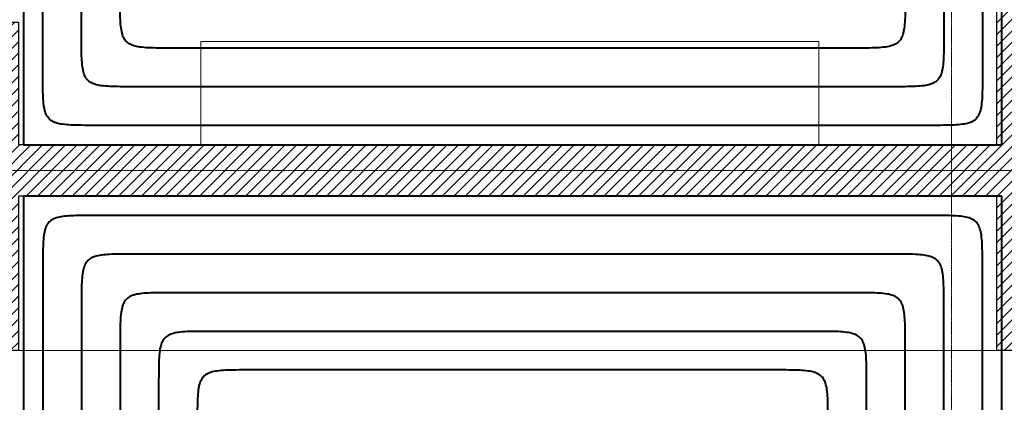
# Model space of a CAD drawing. Header units: millimetres. Extents: x 49908 to 79848, y -11883 to -3092.
# Tile 93 of 222: x 68701 to 69083, y -5587 to -5438. Entities that reach past the tile are written whole.
import ezdxf
from ezdxf.lldxf.tags import DXFTag

# ---------------------------------------------------------------- set-up
doc = ezdxf.new("R2010")
doc.units = ezdxf.units.MM
doc.linetypes.add('DASHDOT', pattern=[1, 0.5, -0.25, 0, -0.25])
for name, color, linetype, lineweight in [('A wyp ruchome', 9, 'Continuous', 9), ('A_HATCH', 9, 'Continuous', 9), ('A_MUROWANE', 9, 'Continuous', 25), ('A_OSIE', 9, 'DASHDOT', 9)]:
    doc.layers.add(name, color=color, linetype=linetype, lineweight=lineweight)
doc.layers.add('IS_Ogrzewanie_płaszczyznowe', color=7, linetype='SOLID', true_color=0xac00e6)
doc.layers.add('IS_Rys.pętli_o.p._Powrót', color=7, linetype='DASH', lineweight=13, true_color=0x4c9a5f)
doc.layers.add('IS_Rys.pętli_o.p._Zasilanie', color=7, linetype='SOLID', lineweight=13, true_color=0xff8c1a)
tags = doc.linetypes.add('DASH', pattern=[15, 10, -5]).pattern_tags.tags
tags[6:7] = [DXFTag(74, 4), DXFTag(75, 0), DXFTag(340, '0'), DXFTag(46, 0.0), DXFTag(50, 0.0), DXFTag(44, 0.0), DXFTag(45, 0.0)]
tags[4:5] = [DXFTag(74, 4), DXFTag(75, 0), DXFTag(340, '0'), DXFTag(46, 0.0), DXFTag(50, 0.0), DXFTag(44, 0.0), DXFTag(45, 0.0)]
tags = doc.linetypes.add('SOLID', pattern=[10, 10, 0]).pattern_tags.tags
tags[6:7] = [DXFTag(74, 4), DXFTag(75, 0), DXFTag(340, '0'), DXFTag(46, 0.0), DXFTag(50, 0.0), DXFTag(44, 0.0), DXFTag(45, 0.0)]
tags[4:5] = [DXFTag(74, 4), DXFTag(75, 0), DXFTag(340, '0'), DXFTag(46, 0.0), DXFTag(50, 0.0), DXFTag(44, 0.0), DXFTag(45, 0.0)]

msp = doc.modelspace()

# ---------------------------------------------------------------- hatches: boundary and pattern name
at = {"layer": 'A_HATCH', "transparency": 33554687}
h = msp.add_hatch(dxfattribs=at)
h.set_pattern_fill('ANSI31', color=256, angle=360)
h.set_pattern_definition([(45, (16000, 0), (-2.24506403, 2.24506403), [])])
h.paths.add_polyline_path([(69100.47, -6009.74), (69080.47, -6009.74), (69080.47, -6426.63), (69100.47, -6426.63)])
h.paths.add_polyline_path([(69100.47, -5426.63), (69080.47, -5426.63), (69080.47, -5486.63), (68700.47, -5486.63), (68700.47, -5439.13), (68680.47, -5439.13), (68680.47, -5566.63), (68700.47, -5566.63), (68700.47, -5506.63), (69080.47, -5506.63), (69080.47, -5566.63), (69100.47, -5566.63)])
h.paths.add_polyline_path([(69100.47, -4926.63), (69042.97, -4926.63), (69042.97, -4946.63), (69080.47, -4946.63), (69080.47, -5326.63), (69100.47, -5326.63)])
h.paths.add_polyline_path([(68942.97, -4926.63), (68837.97, -4926.63), (68837.97, -4946.63), (68942.97, -4946.63)])
h.paths.add_polyline_path([(69695.47, -5826.63), (69555.47, -5826.63), (69555.47, -5846.63), (69670.47, -5846.63), (69670.47, -6026.63), (69690.47, -6026.63), (69690.47, -5846.63), (69695.47, -5846.63)])
h.paths.add_polyline_path([(69690.47, -6026.63), (69670.47, -6026.63), (69670.47, -6126.63), (69690.47, -6126.63)])
h.paths.add_polyline_path([(69690.47, -6126.63), (69670.47, -6126.63), (69670.47, -6181.63), (69690.47, -6181.63)])
h.paths.add_polyline_path([(69940.47, -5826.63), (69790.47, -5826.63), (69790.47, -5846.63), (69940.47, -5846.63)])
h.paths.add_polyline_path([(69940.47, -5826.63), (69940.47, -5846.63)], flags=17)
h.paths.add_polyline_path([(69790.47, -5826.63), (69785.47, -5826.63), (69785.47, -5846.63), (69790.47, -5846.63)])
h.paths.add_polyline_path([(69325.47, -5826.63), (69325.47, -5846.63), (69465.47, -5846.63), (69465.47, -5826.63)])
h.paths.add_polyline_path([(69300.47, -5851.63), (69280.47, -5851.63), (69280.47, -5966.63), (69290.47, -5966.63), (69300.47, -5966.63)])
h.paths.add_polyline_path([(69300.47, -5439.13), (69280.47, -5439.13), (69280.47, -5813.63), (69300.47, -5813.63)])
h.paths.add_polyline_path([(69280.47, -5014.13), (69300.47, -5014.13), (69300.47, -4926.63), (69280.47, -4926.63)])
h.paths.add_polyline_path([(69300.47, -5039.13), (69280.47, -5039.13), (69280.47, -5414.13), (69300.47, -5414.13)])
h.paths.add_polyline_path([(68700.47, -5839.13), (68680.47, -5839.13), (68680.47, -5909.74), (68700.47, -5909.74)])
h.paths.add_polyline_path([(68700.47, -5814.13), (68700.47, -5826.63), (69080.47, -5826.63), (69080.47, -5909.74), (69100.47, -5909.74), (69100.47, -5666.63), (69080.47, -5666.63), (69080.47, -5806.63), (68700.47, -5806.63), (68700.47, -5666.63), (68680.47, -5666.63), (68680.47, -5814.13)])
h.paths.add_polyline_path([(68680.47, -5014.13), (68700.47, -5014.13), (68700.47, -4946.63), (68737.97, -4946.63), (68737.97, -4926.63), (68680.47, -4926.63)])
h.paths.add_polyline_path([(68700.47, -5039.13), (68680.47, -5039.13), (68680.47, -5314.13), (68700.47, -5314.13)])

# ---------------------------------------------------------------- linework, layer by layer
at = {"layer": 'A wyp ruchome'}
msp.add_line((68700.47, -5566.63), (69080.47, -5566.63), dxfattribs=at)
for points in [[(68771.33, -5446.63), (69011.33, -5446.63), (69011.33, -5486.63)], [(68771.33, -5486.63), (68771.33, -5446.63)]]:
    msp.add_lwpolyline(points, dxfattribs=at)
at = {"layer": 'A_MUROWANE'}
msp.add_lwpolyline([(68700.47, -5439.13), (68700.47, -5486.63), (69080.47, -5486.63), (69080.47, -5426.63), (69100.47, -5426.63), (69100.47, -5566.63), (69080.47, -5566.63), (69080.47, -5506.63), (68700.47, -5506.63), (68700.47, -5566.63), (68680.47, -5566.63), (68680.47, -5439.13)], close=True, dxfattribs=at)
at = {"layer": 'A_OSIE', "ltscale": 0.3, "transparency": 33554559}
for p, q in [((69062.97, -3902.99), (69062.97, -7140.05)), ((67440.85, -5496.63), (70341.81, -5496.63))]:
    msp.add_line(p, q, dxfattribs=at)
at = {"layer": 'IS_Ogrzewanie_płaszczyznowe', "lineweight": 40}
for p, q in [((68702.42, -5184.55), (68702.42, -5486.65)), ((69082.42, -5486.65), (69082.42, -5184.55)), ((68702.42, -5486.65), (69082.42, -5486.65)), ((69082.42, -5506.65), (68702.42, -5506.65)), ((68702.42, -5506.65), (68702.42, -5806.65)), ((69082.42, -5806.65), (69082.42, -5506.65))]:
    msp.add_line(p, q, dxfattribs=at)
at = {"layer": 'IS_Rys.pętli_o.p._Powrót', "lineweight": 40}
for points, knots in [([(69059.92, -5212.05), (69059.92, -5213.85), (69059.92, -5220.59), (69059.92, -5234.72), (69059.92, -5256.16), (69059.92, -5282.84), (69059.92, -5312.66), (69059.92, -5343.53), (69059.92, -5373.35), (69059.92, -5400.03), (69059.92, -5421.48), (69059.92, -5435.6), (69059.92, -5442.34), (69059.92, -5444.15)], [0, 0, 0, 0, 0.054058, 0.202281, 0.423743, 0.69752, 1.002685, 1.318312, 1.623477, 1.897254, 2.118716, 2.266939, 2.320997, 2.320997, 2.320997, 2.320997]), ([(68724.92, -5444.15), (68724.92, -5442.46), (68724.92, -5436.15), (68724.92, -5422.94), (68724.92, -5402.88), (68724.92, -5377.92), (68724.92, -5350.03), (68724.92, -5321.16), (68724.92, -5293.27), (68724.92, -5268.31), (68724.92, -5248.25), (68724.92, -5235.04), (68724.92, -5228.73), (68724.92, -5227.05)], [0, 0, 0, 0, 0.050564, 0.189208, 0.396358, 0.652441, 0.937884, 1.233113, 1.518556, 1.774639, 1.981789, 2.120433, 2.170997, 2.170997, 2.170997, 2.170997]), ([(68744.92, -5464.15), (68743.27, -5464.15), (68740.25, -5464.15), (68736.14, -5464.07), (68732.83, -5463.83), (68730.21, -5463.32), (68728.15, -5462.41), (68726.66, -5460.92), (68725.75, -5458.86), (68725.24, -5456.24), (68725, -5452.93), (68724.92, -5448.82), (68724.92, -5445.8), (68724.92, -5444.15)], [0, 0, 0, 0, 0.0497373, 0.0904721, 0.1232039, 0.1491998, 0.1703704, 0.1897083, 0.2108788, 0.2368747, 0.2696065, 0.3103414, 0.3600787, 0.3600787, 0.3600787, 0.3600787]), ([(69059.92, -5444.15), (69059.92, -5445.8), (69059.93, -5448.82), (69059.85, -5452.93), (69059.61, -5456.24), (69059.1, -5458.86), (69058.19, -5460.92), (69056.7, -5462.41), (69054.64, -5463.32), (69052.01, -5463.83), (69048.7, -5464.07), (69044.6, -5464.15), (69041.58, -5464.15), (69039.92, -5464.15)], [0, 0, 0, 0, 0.0497373, 0.0904721, 0.1232039, 0.1491998, 0.1703704, 0.1897083, 0.2108788, 0.2368747, 0.2696065, 0.3103414, 0.3600787, 0.3600787, 0.3600787, 0.3600787]), ([(69039.92, -5464.15), (69037.63, -5464.15), (69029.06, -5464.15), (69011.11, -5464.15), (68983.85, -5464.15), (68949.94, -5464.15), (68912.04, -5464.15), (68872.81, -5464.15), (68834.91, -5464.15), (68801, -5464.15), (68773.74, -5464.15), (68755.78, -5464.15), (68747.21, -5464.15), (68744.92, -5464.15)], [0, 0, 0, 0, 0.068708, 0.2571, 0.53858, 0.886551, 1.274418, 1.675582, 2.063449, 2.41142, 2.6929, 2.881292, 2.95, 2.95, 2.95, 2.95]), ([(68744.92, -5529.15), (68743.27, -5529.15), (68740.25, -5529.14), (68736.14, -5529.22), (68732.83, -5529.46), (68730.21, -5529.97), (68728.15, -5530.88), (68726.66, -5532.37), (68725.75, -5534.43), (68725.24, -5537.06), (68725, -5540.37), (68724.92, -5544.47), (68724.92, -5547.49), (68724.92, -5549.15)], [0, 0, 0, 0, 0.0497373, 0.0904721, 0.1232039, 0.1491998, 0.1703704, 0.1897083, 0.2108788, 0.2368747, 0.2696065, 0.3103414, 0.3600787, 0.3600787, 0.3600787, 0.3600787]), ([(69039.92, -5529.15), (69037.63, -5529.15), (69029.06, -5529.15), (69011.11, -5529.15), (68983.85, -5529.15), (68949.94, -5529.15), (68912.04, -5529.15), (68872.81, -5529.15), (68834.91, -5529.15), (68801, -5529.15), (68773.74, -5529.15), (68755.78, -5529.15), (68747.21, -5529.15), (68744.92, -5529.15)], [0, 0, 0, 0, 0.068708, 0.2571, 0.53858, 0.886551, 1.274418, 1.675582, 2.063449, 2.41142, 2.6929, 2.881292, 2.95, 2.95, 2.95, 2.95]), ([(69059.92, -5549.15), (69059.92, -5547.49), (69059.93, -5544.47), (69059.85, -5540.37), (69059.61, -5537.06), (69059.1, -5534.43), (69058.19, -5532.37), (69056.7, -5530.88), (69054.64, -5529.97), (69052.01, -5529.46), (69048.7, -5529.22), (69044.6, -5529.14), (69041.58, -5529.15), (69039.92, -5529.15)], [0, 0, 0, 0, 0.0497373, 0.0904721, 0.1232039, 0.1491998, 0.1703704, 0.1897083, 0.2108788, 0.2368747, 0.2696065, 0.3103414, 0.3600787, 0.3600787, 0.3600787, 0.3600787]), ([(68724.92, -5549.15), (68724.92, -5550.82), (68724.92, -5557.06), (68724.92, -5570.15), (68724.92, -5590.01), (68724.92, -5614.73), (68724.92, -5642.35), (68724.92, -5670.94), (68724.92, -5698.56), (68724.92, -5723.28), (68724.92, -5743.15), (68724.92, -5756.23), (68724.92, -5762.48), (68724.92, -5764.15)], [0, 0, 0, 0, 0.050075, 0.187378, 0.392524, 0.646131, 0.928813, 1.221187, 1.503869, 1.757476, 1.962622, 2.099925, 2.15, 2.15, 2.15, 2.15]), ([(69059.92, -5779.15), (69059.92, -5777.36), (69059.92, -5770.68), (69059.92, -5756.68), (69059.92, -5735.43), (69059.92, -5708.99), (69059.92, -5679.44), (69059.92, -5648.85), (69059.92, -5619.3), (69059.92, -5592.87), (69059.92, -5571.61), (69059.92, -5557.61), (69059.92, -5550.93), (69059.92, -5549.15)], [0, 0, 0, 0, 0.053569, 0.200451, 0.41991, 0.69121, 0.993614, 1.306386, 1.60879, 1.88009, 2.099549, 2.246431, 2.3, 2.3, 2.3, 2.3]), ([(68774.92, -5559.15), (68773.27, -5559.15), (68770.25, -5559.14), (68766.14, -5559.22), (68762.83, -5559.46), (68760.21, -5559.97), (68758.15, -5560.88), (68756.66, -5562.37), (68755.75, -5564.43), (68755.24, -5567.06), (68755, -5570.37), (68754.92, -5574.47), (68754.92, -5577.49), (68754.92, -5579.15)], [0, 0, 0, 0, 0.0497373, 0.0904721, 0.1232039, 0.1491998, 0.1703704, 0.1897083, 0.2108788, 0.2368747, 0.2696065, 0.3103414, 0.3600787, 0.3600787, 0.3600787, 0.3600787]), ([(69009.92, -5559.15), (69008.1, -5559.15), (69001.27, -5559.15), (68986.97, -5559.15), (68965.25, -5559.15), (68938.24, -5559.15), (68908.05, -5559.15), (68876.8, -5559.15), (68846.61, -5559.15), (68819.59, -5559.15), (68797.88, -5559.15), (68783.57, -5559.15), (68776.75, -5559.15), (68774.92, -5559.15)], [0, 0, 0, 0, 0.054733, 0.204808, 0.429038, 0.706236, 1.015214, 1.334786, 1.643764, 1.920962, 2.145192, 2.295267, 2.35, 2.35, 2.35, 2.35]), ([(69029.92, -5579.15), (69029.92, -5577.49), (69029.93, -5574.47), (69029.85, -5570.37), (69029.61, -5567.06), (69029.1, -5564.43), (69028.19, -5562.37), (69026.7, -5560.88), (69024.64, -5559.97), (69022.01, -5559.46), (69018.7, -5559.22), (69014.6, -5559.14), (69011.58, -5559.15), (69009.92, -5559.15)], [0, 0, 0, 0, 0.0497373, 0.0904721, 0.1232039, 0.1491998, 0.1703704, 0.1897083, 0.2108788, 0.2368747, 0.2696065, 0.3103414, 0.3600787, 0.3600787, 0.3600787, 0.3600787]), ([(68754.92, -5579.15), (68754.92, -5580.35), (68754.92, -5584.85), (68754.92, -5594.29), (68754.92, -5608.61), (68754.92, -5626.43), (68754.92, -5646.34), (68754.92, -5666.95), (68754.92, -5686.87), (68754.92, -5704.68), (68754.92, -5719.01), (68754.92, -5728.44), (68754.92, -5732.94), (68754.92, -5734.15)], [0, 0, 0, 0, 0.036101, 0.135086, 0.282983, 0.465815, 0.669609, 0.880391, 1.084185, 1.267017, 1.414914, 1.513899, 1.55, 1.55, 1.55, 1.55]), ([(69029.92, -5764.15), (69029.92, -5762.71), (69029.92, -5757.34), (69029.92, -5746.08), (69029.92, -5728.98), (69029.92, -5707.72), (69029.92, -5683.95), (69029.92, -5659.35), (69029.92, -5635.58), (69029.92, -5614.31), (69029.92, -5597.22), (69029.92, -5585.96), (69029.92, -5580.58), (69029.92, -5579.15)], [0, 0, 0, 0, 0.043088, 0.161232, 0.337754, 0.555973, 0.799211, 1.050789, 1.294027, 1.512246, 1.688768, 1.806912, 1.85, 1.85, 1.85, 1.85])]:
    msp.add_open_spline(points, degree=3, knots=knots, dxfattribs=at)
at = {"layer": 'IS_Rys.pętli_o.p._Zasilanie', "lineweight": 40}
for points, knots in [([(68709.92, -5459.15), (68709.92, -5457.23), (68709.92, -5450.05), (68709.92, -5435.01), (68709.92, -5412.18), (68709.92, -5383.77), (68709.92, -5352.03), (68709.92, -5319.17), (68709.92, -5287.42), (68709.92, -5259.02), (68709.92, -5236.18), (68709.92, -5221.14), (68709.92, -5213.97), (68709.92, -5212.05)], [0, 0, 0, 0, 0.057551, 0.215354, 0.451129, 0.742599, 1.067486, 1.403512, 1.728399, 2.019869, 2.255644, 2.413446, 2.470997, 2.470997, 2.470997, 2.470997]), ([(69074.92, -5373.79), (69074.92, -5374.45), (69074.92, -5376.93), (69074.92, -5382.12), (69074.92, -5390.01), (69074.92, -5399.82), (69074.92, -5410.79), (69074.92, -5422.14), (69074.92, -5433.11), (69074.92, -5442.92), (69074.92, -5450.81), (69074.92, -5456), (69074.92, -5458.48), (69074.92, -5459.15)], [0, 0, 0, 0, 0.0198809, 0.0743931, 0.1558408, 0.2565281, 0.3687591, 0.4848381, 0.5970692, 0.6977564, 0.7792041, 0.8337163, 0.8535972, 0.8535972, 0.8535972, 0.8535972]), ([(68759.92, -5449.15), (68758.27, -5449.15), (68755.25, -5449.15), (68751.14, -5449.07), (68747.83, -5448.83), (68745.21, -5448.32), (68743.15, -5447.41), (68741.66, -5445.92), (68740.75, -5443.86), (68740.24, -5441.24), (68740, -5437.93), (68739.92, -5433.82), (68739.92, -5430.8), (68739.92, -5429.15)], [0, 0, 0, 0, 0.0497373, 0.0904721, 0.1232039, 0.1491998, 0.1703704, 0.1897083, 0.2108788, 0.2368747, 0.2696065, 0.3103414, 0.3600787, 0.3600787, 0.3600787, 0.3600787]), ([(69044.92, -5429.15), (69044.92, -5430.8), (69044.93, -5433.82), (69044.85, -5437.93), (69044.61, -5441.24), (69044.1, -5443.86), (69043.19, -5445.92), (69041.7, -5447.41), (69039.64, -5448.32), (69037.01, -5448.83), (69033.7, -5449.07), (69029.6, -5449.15), (69026.58, -5449.15), (69024.92, -5449.15)], [0, 0, 0, 0, 0.0497373, 0.0904721, 0.1232039, 0.1491998, 0.1703704, 0.1897083, 0.2108788, 0.2368747, 0.2696065, 0.3103414, 0.3600787, 0.3600787, 0.3600787, 0.3600787]), ([(69024.92, -5449.15), (69022.87, -5449.15), (69015.17, -5449.15), (68999.04, -5449.15), (68974.55, -5449.15), (68944.09, -5449.15), (68910.04, -5449.15), (68874.8, -5449.15), (68840.76, -5449.15), (68810.3, -5449.15), (68785.81, -5449.15), (68769.68, -5449.15), (68761.98, -5449.15), (68759.92, -5449.15)], [0, 0, 0, 0, 0.061721, 0.230954, 0.483809, 0.796394, 1.144816, 1.505184, 1.853606, 2.166191, 2.419046, 2.588279, 2.65, 2.65, 2.65, 2.65]), ([(68729.92, -5479.15), (68728.27, -5479.15), (68725.25, -5479.15), (68721.14, -5479.07), (68717.83, -5478.83), (68715.21, -5478.32), (68713.15, -5477.41), (68711.66, -5475.92), (68710.75, -5473.86), (68710.24, -5471.24), (68710, -5467.93), (68709.92, -5463.82), (68709.92, -5460.8), (68709.92, -5459.15)], [0, 0, 0, 0, 0.0497373, 0.0904721, 0.1232039, 0.1491998, 0.1703704, 0.1897083, 0.2108788, 0.2368747, 0.2696065, 0.3103414, 0.3600787, 0.3600787, 0.3600787, 0.3600787]), ([(69074.92, -5459.15), (69074.92, -5460.8), (69074.93, -5463.82), (69074.85, -5467.93), (69074.61, -5471.24), (69074.1, -5473.86), (69073.19, -5475.92), (69071.7, -5477.41), (69069.64, -5478.32), (69067.01, -5478.83), (69063.7, -5479.07), (69059.6, -5479.15), (69056.58, -5479.15), (69054.92, -5479.15)], [0, 0, 0, 0, 0.0497373, 0.0904721, 0.1232039, 0.1491998, 0.1703704, 0.1897083, 0.2108788, 0.2368747, 0.2696065, 0.3103414, 0.3600787, 0.3600787, 0.3600787, 0.3600787]), ([(69054.92, -5479.15), (69052.4, -5479.15), (69042.96, -5479.15), (69023.18, -5479.15), (68993.15, -5479.15), (68955.79, -5479.15), (68914.03, -5479.15), (68870.81, -5479.15), (68829.06, -5479.15), (68791.7, -5479.15), (68761.67, -5479.15), (68741.89, -5479.15), (68732.45, -5479.15), (68729.92, -5479.15)], [0, 0, 0, 0, 0.075695, 0.283246, 0.593351, 0.976709, 1.40402, 1.84598, 2.273291, 2.656649, 2.966754, 3.174305, 3.25, 3.25, 3.25, 3.25]), ([(68729.92, -5514.15), (68728.27, -5514.15), (68725.25, -5514.14), (68721.14, -5514.22), (68717.83, -5514.46), (68715.21, -5514.97), (68713.15, -5515.88), (68711.66, -5517.37), (68710.75, -5519.43), (68710.24, -5522.06), (68710, -5525.37), (68709.92, -5529.47), (68709.92, -5532.49), (68709.92, -5534.15)], [0, 0, 0, 0, 0.0497373, 0.0904721, 0.1232039, 0.1491998, 0.1703704, 0.1897083, 0.2108788, 0.2368747, 0.2696065, 0.3103414, 0.3600787, 0.3600787, 0.3600787, 0.3600787]), ([(69054.92, -5514.15), (69052.4, -5514.15), (69042.96, -5514.15), (69023.18, -5514.15), (68993.15, -5514.15), (68955.79, -5514.15), (68914.03, -5514.15), (68870.81, -5514.15), (68829.06, -5514.15), (68791.7, -5514.15), (68761.67, -5514.15), (68741.89, -5514.15), (68732.45, -5514.15), (68729.92, -5514.15)], [0, 0, 0, 0, 0.075695, 0.283246, 0.593351, 0.976709, 1.40402, 1.84598, 2.273291, 2.656649, 2.966754, 3.174305, 3.25, 3.25, 3.25, 3.25]), ([(69074.92, -5534.15), (69074.92, -5532.49), (69074.93, -5529.47), (69074.85, -5525.37), (69074.61, -5522.06), (69074.1, -5519.43), (69073.19, -5517.37), (69071.7, -5515.88), (69069.64, -5514.97), (69067.01, -5514.46), (69063.7, -5514.22), (69059.6, -5514.14), (69056.58, -5514.15), (69054.92, -5514.15)], [0, 0, 0, 0, 0.0497373, 0.0904721, 0.1232039, 0.1491998, 0.1703704, 0.1897083, 0.2108788, 0.2368747, 0.2696065, 0.3103414, 0.3600787, 0.3600787, 0.3600787, 0.3600787]), ([(68709.92, -5534.15), (68709.92, -5536.05), (68709.92, -5543.17), (68709.92, -5558.08), (68709.92, -5580.72), (68709.92, -5608.88), (68709.92, -5640.36), (68709.92, -5672.94), (68709.92, -5704.41), (68709.92, -5732.58), (68709.92, -5755.22), (68709.92, -5770.13), (68709.92, -5777.24), (68709.92, -5779.15)], [0, 0, 0, 0, 0.057062, 0.213524, 0.447295, 0.736289, 1.058415, 1.391585, 1.713711, 2.002705, 2.236476, 2.392938, 2.45, 2.45, 2.45, 2.45]), ([(69074.92, -5616.59), (69074.92, -5615.95), (69074.92, -5613.55), (69074.92, -5608.53), (69074.92, -5600.92), (69074.92, -5591.44), (69074.92, -5580.85), (69074.92, -5569.89), (69074.92, -5559.29), (69074.92, -5549.82), (69074.92, -5542.2), (69074.92, -5537.18), (69074.92, -5534.79), (69074.92, -5534.15)], [0, 0, 0, 0, 0.019201, 0.0718488, 0.1505108, 0.2477544, 0.3561469, 0.4682558, 0.5766484, 0.673892, 0.752554, 0.8052018, 0.8244028, 0.8244028, 0.8244028, 0.8244028]), ([(68759.92, -5544.15), (68758.27, -5544.15), (68755.25, -5544.14), (68751.14, -5544.22), (68747.83, -5544.46), (68745.21, -5544.97), (68743.15, -5545.88), (68741.66, -5547.37), (68740.75, -5549.43), (68740.24, -5552.06), (68740, -5555.37), (68739.92, -5559.47), (68739.92, -5562.49), (68739.92, -5564.15)], [0, 0, 0, 0, 0.0497373, 0.0904721, 0.1232039, 0.1491998, 0.1703704, 0.1897083, 0.2108788, 0.2368747, 0.2696065, 0.3103414, 0.3600787, 0.3600787, 0.3600787, 0.3600787]), ([(69024.92, -5544.15), (69022.87, -5544.15), (69015.17, -5544.15), (68999.04, -5544.15), (68974.55, -5544.15), (68944.09, -5544.15), (68910.04, -5544.15), (68874.8, -5544.15), (68840.76, -5544.15), (68810.3, -5544.15), (68785.81, -5544.15), (68769.68, -5544.15), (68761.98, -5544.15), (68759.92, -5544.15)], [0, 0, 0, 0, 0.061721, 0.230954, 0.483809, 0.796394, 1.144816, 1.505184, 1.853606, 2.166191, 2.419046, 2.588279, 2.65, 2.65, 2.65, 2.65]), ([(69044.92, -5564.15), (69044.92, -5562.49), (69044.93, -5559.47), (69044.85, -5555.37), (69044.61, -5552.06), (69044.1, -5549.43), (69043.19, -5547.37), (69041.7, -5545.88), (69039.64, -5544.97), (69037.01, -5544.46), (69033.7, -5544.22), (69029.6, -5544.14), (69026.58, -5544.15), (69024.92, -5544.15)], [0, 0, 0, 0, 0.0497373, 0.0904721, 0.1232039, 0.1491998, 0.1703704, 0.1897083, 0.2108788, 0.2368747, 0.2696065, 0.3103414, 0.3600787, 0.3600787, 0.3600787, 0.3600787]), ([(68739.92, -5564.15), (68739.92, -5565.58), (68739.92, -5570.96), (68739.92, -5582.22), (68739.92, -5599.31), (68739.92, -5620.58), (68739.92, -5644.35), (68739.92, -5668.95), (68739.92, -5692.72), (68739.92, -5713.98), (68739.92, -5731.08), (68739.92, -5742.34), (68739.92, -5747.71), (68739.92, -5749.15)], [0, 0, 0, 0, 0.043088, 0.161232, 0.337754, 0.555973, 0.799211, 1.050789, 1.294027, 1.512246, 1.688768, 1.806912, 1.85, 1.85, 1.85, 1.85]), ([(69044.92, -5779.15), (69044.92, -5777.48), (69044.92, -5771.23), (69044.92, -5758.15), (69044.92, -5738.28), (69044.92, -5713.56), (69044.92, -5685.94), (69044.92, -5657.35), (69044.92, -5629.73), (69044.92, -5605.01), (69044.92, -5585.15), (69044.92, -5572.06), (69044.92, -5565.82), (69044.92, -5564.15)], [0, 0, 0, 0, 0.050075, 0.187378, 0.392524, 0.646131, 0.928813, 1.221187, 1.503869, 1.757476, 1.962622, 2.099925, 2.15, 2.15, 2.15, 2.15]), ([(68789.92, -5574.15), (68788.27, -5574.15), (68785.25, -5574.14), (68781.14, -5574.22), (68777.83, -5574.46), (68775.21, -5574.97), (68773.15, -5575.88), (68771.66, -5577.37), (68770.75, -5579.43), (68770.24, -5582.06), (68770, -5585.37), (68769.92, -5589.47), (68769.92, -5592.49), (68769.92, -5594.15)], [0, 0, 0, 0, 0.0497373, 0.0904721, 0.1232039, 0.1491998, 0.1703704, 0.1897083, 0.2108788, 0.2368747, 0.2696065, 0.3103414, 0.3600787, 0.3600787, 0.3600787, 0.3600787]), ([(68994.92, -5574.15), (68993.33, -5574.15), (68987.38, -5574.15), (68974.9, -5574.15), (68955.96, -5574.15), (68932.39, -5574.15), (68906.05, -5574.15), (68878.79, -5574.15), (68852.46, -5574.15), (68828.89, -5574.15), (68809.95, -5574.15), (68797.47, -5574.15), (68791.51, -5574.15), (68789.92, -5574.15)], [0, 0, 0, 0, 0.047746, 0.178663, 0.374267, 0.616078, 0.885612, 1.164388, 1.433922, 1.675733, 1.871337, 2.002254, 2.05, 2.05, 2.05, 2.05]), ([(69014.92, -5594.15), (69014.92, -5592.49), (69014.93, -5589.47), (69014.85, -5585.37), (69014.61, -5582.06), (69014.1, -5579.43), (69013.19, -5577.37), (69011.7, -5575.88), (69009.64, -5574.97), (69007.01, -5574.46), (69003.7, -5574.22), (68999.6, -5574.14), (68996.58, -5574.15), (68994.92, -5574.15)], [0, 0, 0, 0, 0.0497373, 0.0904721, 0.1232039, 0.1491998, 0.1703704, 0.1897083, 0.2108788, 0.2368747, 0.2696065, 0.3103414, 0.3600787, 0.3600787, 0.3600787, 0.3600787])]:
    msp.add_open_spline(points, degree=3, knots=knots, dxfattribs=at)

doc.saveas('drawing.dxf')
